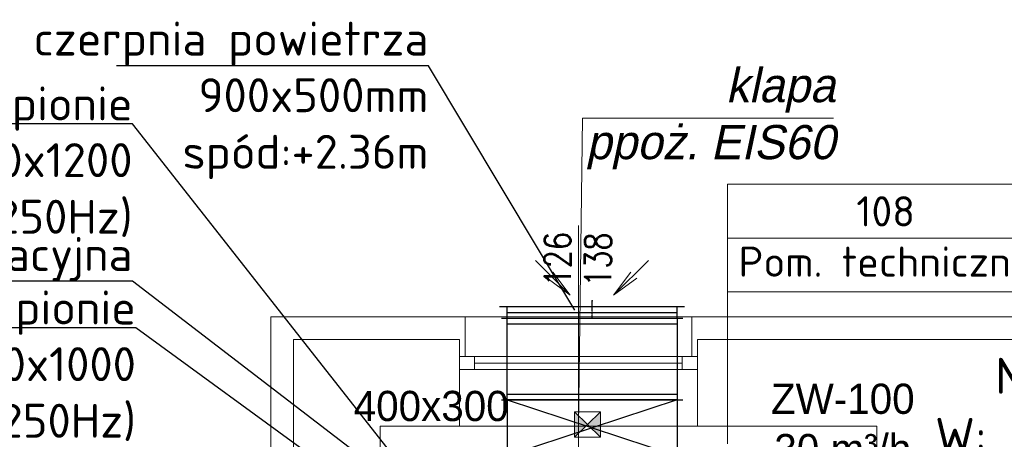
# Model space of a CAD drawing. Header units: millimetres. Extents: x 12823 to 36134, y -75536 to -5600.
# Tile 11 of 26: x 29183 to 29705, y -74110 to -73887. Entities that reach past the tile are written whole.
import ezdxf
from ezdxf import colors
from ezdxf.entities.mleader import LeaderData, LeaderLine
from ezdxf.enums import TextEntityAlignment as Align
from ezdxf.math import Vec2, Vec3

# ---------------------------------------------------------------- set-up
doc = ezdxf.new("R2010")
doc.units = ezdxf.units.MM
doc.linetypes.add('CENTER', pattern=[0.55, 0.37, -0.06, 0.06, -0.06])
doc.layers.get('0').update_dxf_attribs({"lineweight": 0})
for name, color, linetype, lineweight in [('TK - powietrze tabelki', 7, 'Continuous', 9), ('TK-CO-stary budynek zasilanie', 88, 'Continuous', 30), ('TK-podklad', 252, 'Continuous', 13), ('TK-V-opis', 7, 'Continuous', 15), ('TK-V-pomieszczenia', 7, 'Continuous', 15), ('TK_OPIS WENT WYWIEW', 7, 'Continuous', 13), ('WEN_CZ-_ZLICZAC', 3, 'Continuous', 30), ('WEN_WP-_ZLICZAC', 32, 'Continuous', 30)]:
    doc.layers.add(name, color=color, linetype=linetype, lineweight=lineweight)
doc.layers.add('WEN_CZ-_ATRYBUT', color=6, linetype='Continuous')
doc.layers.add('WEN_CZ-_OSIE', color=2, linetype='CENTER')
doc.styles.add('!S', font='isocpeur.ttf')
doc.styles.add('ETYKIETY_PRZEWODOW_NA_RZUCIE', font='txt', dxfattribs={"oblique": 12, "height": 200})
doc.styles.add('OPIS', font='simplex.shx', dxfattribs={"width": 0.75, "height": 18})
doc.styles.add('POWIETRZE', font='txt', dxfattribs={"height": 10})
doc.styles.add('SIMPLEX', font='simplex.shx')
doc.styles.add('STYL_WENTYLE', font='arial.ttf', dxfattribs={"width": 0.8})

# ---------------------------------------------------------------- blocks, each defined once
blk = doc.blocks.new('_None')
blk = doc.blocks.new('ZS900500SO_21')
at = {"ltscale": 22}
for p, q in [((-62, -490), (-62, 490)), ((0, 450), (-62, 450)), ((-31, -450), (-31, 450)), ((0, -450), (0, 450)), ((0, -450), (-62, -450))]:
    blk.add_line(p, q, dxfattribs=at)
for p in [(-93, 0), (0, 0)]:
    blk.add_point(p, dxfattribs=at)
at = {"layer": 'WEN_CZ-_OSIE', "ltscale": 22}
blk.add_line((0, 0), (-93, 0), dxfattribs=at)
at = {"layer": 'WEN_CZ-_ATRYBUT', "ltscale": 22, "style": 'STYL_WENTYLE', "width": 0.8, "flags": 8}
blk.add_attdef('WENTYLE', text='', height=200, dxfattribs=at).set_placement((0, 0), align=Align.BOTTOM_LEFT)
blk = doc.blocks.new('G$C44078408')
at = {"layer": 'TK-podklad', "linetype": 'Continuous'}
for p, q in [((1584.95, 1528.87), (1584.95, 1402.7)), ((1584.95, 1528.87), (1584.95, 1405.9)), ((1433.95, 1468.4), (1433.95, 1156.4)), ((1433.95, 1468.4), (1521.95, 1468.4)), ((1521.95, 1422.4), (1521.95, 1468.4)), ((1647.95, 1468.4), (1956.95, 1468.4)), ((1647.95, 1422.4), (1647.95, 1468.4)), ((1639.95, 1459.4), (1529.95, 1459.4)), ((1639.95, 1455.9), (1529.95, 1455.9)), ((1639.95, 1452.4), (1529.95, 1452.4)), ((1479.95, 1422.4), (1479.95, 1211.4)), ((1479.95, 1422.4), (1521.95, 1422.4)), ((1647.95, 1422.4), (1742.95, 1422.4)), ((1742.95, 1422.4), (1742.95, 1408.4))]:
    blk.add_line(p, q, dxfattribs=at)
at = {"layer": 'TK-podklad', "ltscale": 22}
for p, q in [((1421.95, 1480.4), (1421.95, 1223.4)), ((1421.95, 1480.4), (1524.95, 1480.4)), ((1644.95, 1480.4), (1524.95, 1480.4)), ((1524.95, 1480.4), (1524.95, 1459.4)), ((1644.95, 1480.4), (1956.95, 1480.4)), ((1644.95, 1480.4), (1644.95, 1459.4)), ((1647.95, 1422.4), (1521.95, 1422.4))]:
    blk.add_line(p, q, dxfattribs=at)
at = {"layer": 'TK-podklad', "linetype": 'Continuous'}
for points in [[(1521.95, 1459.4), (1529.95, 1459.4), (1529.95, 1452.4), (1521.95, 1452.4)], [(1639.95, 1459.4), (1647.95, 1459.4), (1647.95, 1452.4), (1639.95, 1452.4)]]:
    blk.add_lwpolyline(points, close=True, dxfattribs=at)
at = {"layer": 'TK-podklad', "linetype": 'Continuous', "style": 'SIMPLEX', "width": 0.8}
for s, p in [('126', (1580.94, 1496.57)), ('138', (1602.3, 1496.32))]:
    blk.add_text(s, height=13.984, rotation=90, dxfattribs=at).set_placement(p)
blk = doc.blocks.new('FIDSSP900500RST_11')
at = {"ltscale": 22}
for p, q in [((0, -476), (0, 476)), ((296, -476), (296, 476)), ((0, 450), (296, 450)), ((0, -450), (296, 450)), ((0, 450), (296, -450)), ((0, -450), (296, -450))]:
    blk.add_line(p, q, dxfattribs=at)
for p in [(0, 0), (296, 0)]:
    blk.add_point(p, dxfattribs=at)
at = {"layer": 'WEN_CZ-_ATRYBUT', "ltscale": 22, "style": 'STYL_WENTYLE', "width": 0.8, "flags": 8}
blk.add_attdef('WENTYLE', text='', height=200, dxfattribs=at).set_placement((148, 296), align=Align.BOTTOM_LEFT)
blk = doc.blocks.new('QD-500X900CNCZ-_432_14')
at = {"ltscale": 22}
for p, q in [((0, -480), (0, 480)), ((432, -480), (432, 480)), ((30, -450), (30, 450)), ((402, -450), (402, 450))]:
    blk.add_line(p, q, dxfattribs=at)
blk.add_lwpolyline([(0, 450), (432, 450), (432, -450), (0, -450)], close=True, dxfattribs=at)
for p in [(0, 0), (432, 0)]:
    blk.add_point(p, dxfattribs=at)
at = {"layer": 'WEN_CZ-_ATRYBUT', "ltscale": 22, "style": 'STYL_WENTYLE', "width": 0.8, "flags": 8}
blk.add_attdef('WENTYLE', text='', height=200, dxfattribs=at).set_placement((216, 0), align=Align.BOTTOM_LEFT)
at = {"layer": 'WEN_CZ-_OSIE', "ltscale": 22, "style": 'STYL_WENTYLE', "width": 0.8, "flags": 8}
blk.add_attdef('FI_KANALU', text='', height=40, dxfattribs=at).set_placement((216, 0), align=Align.MIDDLE_CENTER)
blk = doc.blocks.new('STRZAŁKA WYWIEW')
at = {"layer": 'TK_OPIS WENT WYWIEW', "ltscale": 2}
for q in [(24460.11, -21410.03), (24466.28, -21419.26), (24469.35, -21416.19)]:
    blk.add_line((24478.5, -21428.41), q, dxfattribs=at)

msp = doc.modelspace()

# ---------------------------------------------------------------- hatches: boundary and pattern name
at = {"layer": 'TK-CO-stary budynek zasilanie', "lineweight": 20, "ltscale": 22}
h = msp.add_hatch(color=1, dxfattribs=at)
h.dxf.hatch_style = 1
h.paths.add_polyline_path([(29477, -74095.2), (29477, -74108.66), (29483.86, -74101.93)])
h.paths.add_polyline_path([(29483.86, -74101.93), (29490.72, -74108.66), (29490.72, -74095.2)])

# ---------------------------------------------------------------- linework, layer by layer
at = {"layer": 'TK-CO-stary budynek zasilanie', "color": 1, "lineweight": 20, "ltscale": 22}
for p, q in [((29490.72, -74108.66), (29477, -74095.2)), ((29477, -74108.66), (29490.72, -74095.2))]:
    msp.add_line(p, q, dxfattribs=at)
at = {"layer": 'TK-CO-stary budynek zasilanie', "color": 1, "lineweight": 9}
msp.add_lwpolyline([(29614.18, -73939.43), (29481.25, -73939.43), (29479.12, -74102.78)], dxfattribs=at)
at = {"layer": 'TK-CO-stary budynek zasilanie', "color": 1, "lineweight": 20, "ltscale": 22}
msp.add_lwpolyline([(29490.72, -74108.66), (29477, -74108.66), (29477, -74095.2), (29490.72, -74095.2)], close=True, dxfattribs=at)
at = {"layer": 'TK-V-pomieszczenia', "ltscale": 22}
for p, q in [((29558.15, -74003.04), (29725.55, -74003.04)), ((29558.15, -74031.58), (29558.15, -74112.05))]:
    msp.add_line(p, q, dxfattribs=at)
msp.add_lwpolyline([(29558.15, -73974.5), (29725.55, -73974.5), (29725.55, -74031.58), (29558.15, -74031.58)], close=True, dxfattribs=at)

# ---------------------------------------------------------------- block references
at = {"layer": 'TK-podklad', "ltscale": 22}
msp.add_blockref('G$C44078408', (27894.17, -75525.18), dxfattribs=at)
at = {"layer": 'TK_OPIS WENT WYWIEW'}
msp.add_blockref('STRZAŁKA WYWIEW', (4996.26, -52604.98), dxfattribs=at)
at = {"layer": 'TK_OPIS WENT WYWIEW', "xscale": -1, "rotation": 359.999999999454}
msp.add_blockref('STRZAŁKA WYWIEW', (53976.25, -52604.98), dxfattribs=at)
at = {"layer": 'WEN_CZ-_ZLICZAC', "ltscale": 22, "xscale": 0.1, "yscale": 0.1, "zscale": 0.1, "rotation": 270}
for name, p in [('ZS900500SO_21', (29486.33, -74045.6)), ('QD-500X900CNCZ-_432_14', (29486.33, -74045.6)), ('FIDSSP900500RST_11', (29486.33, -74088.8))]:
    msp.add_blockref(name, p, dxfattribs=at)

# ---------------------------------------------------------------- texts
at = {"layer": 'TK-CO-stary budynek zasilanie', "color": 1, "ltscale": 22, "insert": (29191.52, -73912.92), "char_height": 18.116, "width": 423.6117, "attachment_point": 1, "style": 'ETYKIETY_PRZEWODOW_NA_RZUCIE'}
msp.add_mtext('\\A1;\\pxqr;klapa\\Pppoż. EIS60', dxfattribs=at)
at = {"layer": 'TK-V-pomieszczenia', "insert": (29641.85, -73980.89), "char_height": 16, "attachment_point": 2, "style": '!S'}
msp.add_mtext('\\A1;\\pxqc;108\\PPom. techniczne', dxfattribs=at)
at = {"layer": 'WEN_CZ-_ZLICZAC', "ltscale": 22, "insert": (29328.18, -74084.05), "char_height": 16, "width": 145.8573, "attachment_point": 1, "style": 'POWIETRZE'}
msp.add_mtext('\\pxqc;400x300', dxfattribs=at)
at = {"layer": 'WEN_WP-_ZLICZAC', "ltscale": 22, "insert": (29546.21, -74080.25), "char_height": 16, "width": 145.8573, "attachment_point": 1, "style": 'POWIETRZE'}
msp.add_mtext('\\pxqc;ZW-100\\P30 m³/h', dxfattribs=at)

# ---------------------------------------------------------------- leaders
at = {"layer": 'TK - powietrze tabelki'}
ml = msp.add_multileader_mtext('Standard', dxfattribs=at)
ml.set_content('{\\fISOCPEUR|b0|i0|c238|p34;N: tr.\\PW: 30m3/h}', color=256)
ml.set_leader_properties()
ml.build(insert=Vec2(0, 0))
ml.multileader.update_dxf_attribs({"has_dogleg": 0, "has_text_frame": 1, "text_left_attachment_type": 4, "text_right_attachment_type": 4, "dogleg_length": 6.35, "arrow_head_size": 5.08})
ctx = ml.context
ctx.base_point, ctx.char_height, ctx.arrow_head_size, ctx.landing_gap_size, ctx.plane_origin = Vec3(29670.91, -74117.39), 19.05, 5.08, 0.508, Vec3(29655.02, -74242.69)
ctx.left_attachment, ctx.right_attachment, ctx.text_align_type, ctx.attachment_type = 4, 4, 1, 1
notes = []
notes.append((ctx, [(0, (1, 1, 0), (29669.64, -74117.39), (1, 0), 1.27, [(1, [(29620.72, -74165.5)], 0, [])])]))
ctx.mtext.insert, ctx.mtext.alignment, ctx.mtext.flow_direction = Vec3(29730.48, -74066.57), 2, 5
at = {"layer": 'TK-V-opis'}
ml = msp.add_multileader_mtext('Standard', dxfattribs=at)
ml.set_content('\\A1;\\pxqr;{\\W1;\\fISOCPEUR|b0|i0|c238|p34;czerpnia powietrza\\P 900x500mm\\Pspód:+2.36m}', color=256, style='OPIS')
ml.set_leader_properties()
ml.set_arrow_properties(name='NONE')
ml.build(insert=Vec2(0, 0))
ml.multileader.update_dxf_attribs({"text_left_attachment_type": 6, "text_right_attachment_type": 6, "dogleg_length": 0, "arrow_head_size": 0})
ctx = ml.context
ctx.base_point, ctx.char_height, ctx.arrow_head_size, ctx.landing_gap_size, ctx.plane_origin = Vec3(29196.24, -73911.72), 18, 0, 0, Vec3(29479.57, -74383.3)
ctx.left_attachment, ctx.right_attachment, ctx.text_align_type = 6, 6, 2
notes.append((ctx, [(0, (1, 1, 0), (29399.64, -73911.72), (-1, 0), 0, [(0, [(29477.26, -74041.28)], 0, [])])]))
ctx.mtext.insert, ctx.mtext.width, ctx.mtext.alignment, ctx.mtext.flow_direction = Vec3(29399.64, -73888.32), 351.6608, 3, 5
ml = msp.add_multileader_mtext('Standard', dxfattribs=at)
ml.set_content('\\A1;\\pxqr;{\\W1;\\fISOCPEUR|b0|i0|c238|p34;tłumik akustyczny w pionie\\P400x300x1200\\Ptłumienie 17dB (250Hz)}', color=256, style='OPIS')
ml.set_leader_properties()
ml.set_arrow_properties(name='NONE')
ml.build(insert=Vec2(0, 0))
ml.multileader.update_dxf_attribs({"text_left_attachment_type": 6, "text_right_attachment_type": 6, "dogleg_length": 0, "arrow_head_size": 0})
ctx = ml.context
ctx.base_point, ctx.char_height, ctx.arrow_head_size, ctx.landing_gap_size, ctx.plane_origin = Vec3(28945.92, -73942.53), 18, 0, 0, Vec3(29397.64, -74478.62)
ctx.left_attachment, ctx.right_attachment, ctx.text_align_type = 6, 6, 2
notes.append((ctx, [(0, (1, 1, 0), (29242.92, -73942.53), (-1, 0), 0, [(0, [(29395.33, -74136.6)], 0, [])])]))
ctx.mtext.insert, ctx.mtext.width, ctx.mtext.alignment, ctx.mtext.flow_direction = Vec3(29242.92, -73922.73), 351.6608, 3, 5
ml = msp.add_multileader_mtext('Standard', dxfattribs=at)
ml.set_content('\\A1;\\pxqr;{\\W1;\\fISOCPEUR|b0|i0|c238|p34;NW1 - centrala wentylacyjna}', color=256, style='OPIS')
ml.set_leader_properties()
ml.set_arrow_properties(name='NONE')
ml.build(insert=Vec2(0, 0))
ml.multileader.update_dxf_attribs({"text_left_attachment_type": 6, "text_right_attachment_type": 6, "dogleg_length": 0, "arrow_head_size": 0})
ctx = ml.context
ctx.base_point, ctx.char_height, ctx.arrow_head_size, ctx.landing_gap_size, ctx.plane_origin = Vec3(28929.72, -74025.92), 18, 0, 0, Vec3(29390.9, -74516.1)
ctx.left_attachment, ctx.right_attachment, ctx.text_align_type = 6, 6, 2
notes.append((ctx, [(0, (1, 1, 0), (29242.92, -74025.92), (-1, 0), 0, [(0, [(29375.33, -74127.59)], 0, [])])]))
ctx.mtext.insert, ctx.mtext.width, ctx.mtext.alignment, ctx.mtext.flow_direction = Vec3(29242.92, -74002.52), 351.6608, 3, 5
ml = msp.add_multileader_mtext('Standard', dxfattribs=at)
ml.set_content('\\A1;\\pxqr;{\\W1;\\fISOCPEUR|b0|i0|c238|p34;tłumik akustyczny w pionie\\P800x350x1000\\Ptłumienie 25dB (250Hz)}', color=256, style='OPIS')
ml.set_leader_properties()
ml.set_arrow_properties(name='NONE')
ml.build(insert=Vec2(0, 0))
ml.multileader.update_dxf_attribs({"text_left_attachment_type": 6, "text_right_attachment_type": 6, "dogleg_length": 0, "arrow_head_size": 0})
ctx = ml.context
ctx.base_point, ctx.char_height, ctx.arrow_head_size, ctx.landing_gap_size, ctx.plane_origin = Vec3(28947.73, -74050.67), 18, 0, 0, Vec3(29399.45, -74509.48)
ctx.left_attachment, ctx.right_attachment, ctx.text_align_type = 6, 6, 2
notes.append((ctx, [(0, (1, 1, 0), (29244.73, -74050.67), (-1, 0), 0, [(0, [(29425.03, -74182.1)], 0, [])])]))
ctx.mtext.insert, ctx.mtext.width, ctx.mtext.alignment, ctx.mtext.flow_direction = Vec3(29244.73, -74030.87), 351.6608, 3, 5
for ctx, leaders in notes:
    for number, flags, end, landing, length, lines in leaders:
        leader = LeaderData()
        leader.index, (leader.has_last_leader_line, leader.has_dogleg_vector, leader.attachment_direction) = number, flags
        leader.last_leader_point, leader.dogleg_vector, leader.dogleg_length = Vec3(end), Vec3(landing), length
        for number, points, colour, breaks in lines:
            line = LeaderLine()
            line.index, line.vertices, line.color, line.breaks = number, Vec3.list(points), colors.encode_raw_color(colour), breaks
            leader.lines.append(line)
        ctx.leaders.append(leader)

doc.saveas('drawing.dxf')
